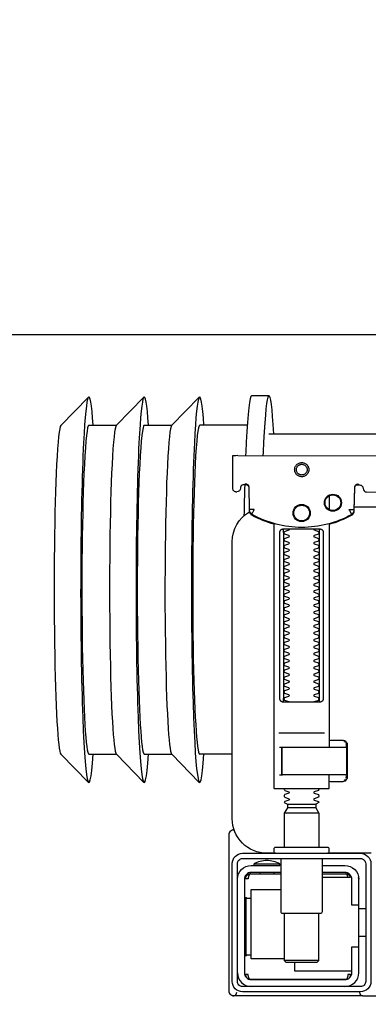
# Model space of a CAD drawing. Header units: millimetres. Extents: x 42924 to 92944, y -369470 to -179866.
# Tile 30 of 256: x 46407 to 46417, y -182098 to -182070. Entities that reach past the tile are written whole.
import ezdxf

# ---------------------------------------------------------------- set-up
doc = ezdxf.new("R2010")
doc.units = ezdxf.units.MM
doc.layers.get('0').update_dxf_attribs({"color": 8})
doc.layers.add('!! 0_ Istn-sciany', color=8, linetype='Continuous')
doc.layers.add('!!_@ wypos sanit nd', color=8, linetype='Continuous', plot=False)
doc.layers.add('E_SAP_ZASIĘG', color=150, linetype='Continuous', plot=False)

# ---------------------------------------------------------------- blocks, each defined once
blk = doc.blocks.new('A$Cff2eaf8b')
for points in [[(-0.18941, 0.09963), (-0.19441, 0.09963)], [(-0.24945, 0.09108), (-0.24147, 0.09927)], [(-0.24136, 0.09113), (-0.23342, 0.09113), (-0.22548, 0.09927)], [(-0.22538, 0.09113), (-0.21743, 0.09113), (-0.2095, 0.09927)], [(-0.19567, 0.09113), (-0.20939, 0.09113)], [(-0.18941, 0.08863), (-0.04454, 0.08863), (-0.04035, 0.08853), (-0.03617, 0.08824), (-0.032, 0.08775), (-0.02786, 0.08707), (-0.02376, 0.08619), (-0.0197, 0.08513), (-0.0157, 0.08388), (-0.01176, 0.08244), (-0.00789, 0.08082), (-0.0041, 0.07902), (-0.0004, 0.07705), (0.0032, 0.0749), (0.0067, 0.0726), (0.01009, 0.07012), (0.01337, 0.0675)], [(-0.19839, 0.08237), (-0.11148, 0.08219)], [(-0.19594, 0.07411), (-0.19609, 0.07411), (-0.19639, 0.07411), (-0.19593, 0.07402), (-0.19578, 0.07396), (-0.19564, 0.07387), (-0.19551, 0.07376), (-0.1954, 0.07363), (-0.19532, 0.07349), (-0.19526, 0.07333), (-0.19523, 0.07317)], [(-0.16479, 0.06647), (-0.16466, 0.07302), (-0.16465, 0.07318), (-0.16461, 0.07333), (-0.16454, 0.07348), (-0.16445, 0.07361), (-0.16435, 0.07373), (-0.16422, 0.07383), (-0.16409, 0.07391), (-0.16394, 0.07396), (-0.16349, 0.07404), (-0.1638, 0.07405), (-0.16395, 0.07405)], [(-0.172, 0.07079), (-0.172, 0.06674)], [(0.16493, 0.0675), (-0.16477, 0.0675)], [(-0.172, 0.06279), (-0.172, -0.00182)], [(-0.1852, 0.06018), (-0.1852, 0.01218)], [(-0.1748, 0.01218), (-0.1748, 0.06018)], [(-0.17342, 0.00218), (-0.18659, 0.00218)], [(-0.172, 0.00012), (-0.17167, 0.00018), (-0.1682, 0.00018), (-0.1681, 0.00018), (-0.16799, 0.00016), (-0.16789, 0.00007), (-0.16779, 0.00006), (-0.16762, 0.00005), (-0.16752, 0.00005), (-0.16741, 0.00003), (-0.1673, -0.00004), (-0.16725, -0.00018), (-0.16725, -0.00044), (-0.16711, -0.00046), (-0.16701, -0.0005), (-0.16693, -0.00056), (-0.16688, -0.0007), (-0.16688, -0.01094), (-0.16692, -0.01107), (-0.16701, -0.01115), (-0.16725, -0.0112), (-0.16725, -0.01147), (-0.16728, -0.01157), (-0.16735, -0.01164), (-0.16746, -0.01168), (-0.16762, -0.01169), (-0.16775, -0.0117), (-0.16789, -0.01172), (-0.16797, -0.01179), (-0.16807, -0.01182), (-0.1682, -0.01182), (-0.17167, -0.01182), (-0.172, -0.01177)], [(-0.16829, 0.00017), (-0.16772, 0.00003), (-0.16738, -0.00042)], [(-0.18633, -0.00182), (-0.17526, -0.00182), (-0.17367, -0.00182)], [(-0.16723, -0.00083), (-0.16714, -0.00136), (-0.16713, -0.00163)], [(-0.24945, -0.00383), (-0.24147, -0.01202)], [(-0.24136, -0.00387), (-0.23342, -0.00387), (-0.22548, -0.01202)], [(-0.22538, -0.00387), (-0.21743, -0.00387), (-0.2095, -0.01202)], [(-0.2, -0.00387), (-0.20939, -0.00387)], [(-0.18633, -0.00982), (-0.18551, -0.00982), (-0.18567, -0.00972), (-0.1857, -0.00962)], [(-0.16738, -0.01122), (-0.16772, -0.01167), (-0.16829, -0.01182)], [(-0.16713, -0.01002), (-0.16714, -0.01028), (-0.16723, -0.01081)], [(-0.1841, -0.0183), (-0.1759, -0.0183)], [(-0.1759, -0.01936), (-0.1841, -0.01936)], [(-0.175, -0.02092), (-0.185, -0.02092)], [(-0.20099, -0.02721), (-0.20099, -0.0722)], [(-0.20001, -0.0258), (-0.19988, -0.02576), (-0.19976, -0.02573), (-0.19963, -0.02571), (-0.19948, -0.02571)], [(-0.19478, -0.0384), (-0.186, -0.0384)], [(-0.192, -0.038), (-0.192, -0.0384)], [(-0.188, -0.038), (-0.188, -0.0384)], [(-0.16664, -0.0395), (-0.16666, -0.03934), (-0.16669, -0.03923), (-0.16672, -0.03912), (-0.16675, -0.03902), (-0.16679, -0.03892), (-0.16684, -0.03881), (-0.16689, -0.03872), (-0.16695, -0.03863), (-0.16702, -0.03855), (-0.1671, -0.03848), (-0.16718, -0.03843), (-0.16729, -0.0384), (-0.16718, -0.03841), (-0.16708, -0.03842), (-0.16696, -0.03845), (-0.16686, -0.03848), (-0.16677, -0.03851), (-0.16666, -0.03856), (-0.16657, -0.03861), (-0.16646, -0.03868), (-0.16636, -0.03876), (-0.16627, -0.03884), (-0.16618, -0.03894), (-0.1661, -0.03904), (-0.16603, -0.03915), (-0.16598, -0.03926), (-0.16593, -0.03938), (-0.16589, -0.0395), (-0.174, -0.0395)], [(-0.174, -0.0384), (-0.16722, -0.0384)], [(-0.19591, -0.04539), (-0.19602, -0.04539), (-0.19616, -0.04539), (-0.19632, -0.04539), (-0.1965, -0.04539)], [(-0.185, -0.063), (-0.1945, -0.063), (-0.1945, -0.043), (-0.186, -0.043)], [(-0.185, -0.0498), (-0.185, -0.06342), (-0.1845, -0.06392), (-0.1755, -0.06392), (-0.175, -0.06342), (-0.175, -0.0498)], [(-0.1615, -0.0485), (-0.1635, -0.0485)], [(-0.1615, -0.0565), (-0.1635, -0.0565)], [(-0.1965, -0.06201), (-0.19632, -0.06201), (-0.19616, -0.06201), (-0.19602, -0.06201), (-0.19591, -0.06201)], [(-0.175, -0.06342), (-0.185, -0.06342)], [(-0.182, -0.06392), (-0.182, -0.0665), (-0.1655, -0.0665)], [(-0.16636, -0.06865), (-0.16625, -0.06854), (-0.16619, -0.06847), (-0.16612, -0.06839), (-0.16606, -0.0683), (-0.16601, -0.0682), (-0.16596, -0.06811), (-0.16592, -0.06801), (-0.16589, -0.0679), (-0.16586, -0.0678), (-0.16584, -0.06769), (-0.16583, -0.06759), (-0.16583, -0.06749), (-0.16593, -0.0675), (-0.16607, -0.0675), (-0.1663, -0.0675), (-0.16641, -0.0675), (-0.16651, -0.0675), (-0.16661, -0.0675), (-0.16661, -0.0676), (-0.16662, -0.0677), (-0.16663, -0.0678), (-0.16664, -0.0679), (-0.16665, -0.068), (-0.16667, -0.06811), (-0.1667, -0.06821), (-0.16673, -0.06831), (-0.16676, -0.06841), (-0.1668, -0.06852), (-0.16685, -0.06862), (-0.1669, -0.06871), (-0.16697, -0.0688), (-0.16704, -0.06887), (-0.16712, -0.06893), (-0.16725, -0.069), (-0.19475, -0.069), (-0.19493, -0.0689), (-0.19501, -0.06882), (-0.19508, -0.06874), (-0.19513, -0.06865), (-0.19518, -0.06855), (-0.19522, -0.06846), (-0.19526, -0.06835), (-0.19529, -0.06825), (-0.19532, -0.06813), (-0.19534, -0.06803), (-0.19536, -0.06793), (-0.19537, -0.06783), (-0.19538, -0.06772), (-0.19539, -0.0676), (-0.19539, -0.0675), (-0.19617, -0.06751), (-0.19616, -0.06762), (-0.19615, -0.06772), (-0.19613, -0.06783), (-0.19611, -0.06793), (-0.19607, -0.06803), (-0.19603, -0.06813), (-0.19598, -0.06823), (-0.19593, -0.06832), (-0.19586, -0.06841), (-0.19579, -0.06849), (-0.19572, -0.06857), (-0.19563, -0.06865)]]:
    blk.add_lwpolyline(points)
for points in [[(-0.19989, 0.08236), (-0.19995, 0.07336, 0.009369), (-0.19994, 0.07293), (-0.19992, 0.07276), (-0.19986, 0.07259), (-0.19979, 0.07243), (-0.19968, 0.07229), (-0.19955, 0.07217), (-0.19941, 0.07208), (-0.19924, 0.07201), (-0.19908, 0.07197), (-0.19895, 0.07196), (-0.1988, 0.07196)], [(-0.16413, 0.07389), (-0.16324, 0.07389), (-0.16303, 0.07386), (-0.16283, 0.0738), (-0.16264, 0.07369), (-0.16249, 0.07354), (-0.16237, 0.07337), (-0.16228, 0.07317), (-0.16225, 0.07297, 0.002299), (-0.16224, 0.07285, 0.40455), (-0.16124, 0.07188), (-0.11145, 0.07178)], [(-0.19576, 0.07395), (-0.19665, 0.07395, 0.282591), (-0.19754, 0.0734), (-0.19758, 0.07331), (-0.19761, 0.0732), (-0.19763, 0.07311), (-0.19764, 0.07296, -0.415352), (-0.19865, 0.07196)], [(-0.19623, 0.07426), (-0.19588, 0.0742), (-0.19555, 0.07399), (-0.19533, 0.07367), (-0.19523, 0.07332), (-0.19513, 0.06676), (-0.19513, 0.0667, 0.265347), (-0.19435, 0.06544, 0.125711), (-0.17997, 0.06173, 0.125711), (-0.16558, 0.06538, 0.26954), (-0.1648, 0.06667), (-0.16467, 0.07322), (-0.16464, 0.07344), (-0.16456, 0.07365), (-0.16444, 0.07383), (-0.16428, 0.07399), (-0.1641, 0.0741), (-0.16389, 0.07417), (-0.16368, 0.0742)], [(-0.15993, -0.0325), (-0.17249, -0.0325, 0.405519), (-0.172, -0.032), (-0.172, -0.0313, 0.414214), (-0.1725, -0.0308), (-0.1875, -0.0308, 0.414214), (-0.188, -0.0313), (-0.188, -0.032, 0.405519), (-0.18751, -0.0325), (-0.19, -0.0325, -0.414214), (-0.2, -0.0225), (-0.2, 0.0575, -0.266001), (-0.19506, 0.06612)], [(-0.19513, 0.06651), (-0.19511, 0.06632), (-0.19509, 0.06622), (-0.19506, 0.06612), (-0.19503, 0.06602), (-0.19498, 0.06592), (-0.19493, 0.06582), (-0.19488, 0.06573), (-0.19482, 0.06564), (-0.19475, 0.06556), (-0.19468, 0.06548), (-0.1946, 0.06541), (-0.19452, 0.06535), (-0.19443, 0.06529), (-0.19434, 0.06524), (-0.19358, 0.06483), (-0.19281, 0.06445), (-0.19203, 0.0641), (-0.19125, 0.06376), (-0.19045, 0.06345), (-0.18964, 0.06316), (-0.18882, 0.06289), (-0.188, 0.06265), (-0.188, -0.01362, 0.414214), (-0.1878, -0.01382), (-0.17545, -0.01382), (-0.1722, -0.01382, 0.414214), (-0.172, -0.01362), (-0.172, -0.00982)], [(-0.172, 0.0626), (-0.17117, 0.06284), (-0.17034, 0.0631), (-0.16952, 0.06339), (-0.16872, 0.0637), (-0.16792, 0.06404), (-0.16713, 0.06439), (-0.16635, 0.06477), (-0.16558, 0.06518), (-0.16557, 0.06518, 0.269546), (-0.16479, 0.06647)], [(-0.18353, 0.01118, 0.182836), (-0.18364, 0.01127), (-0.18485, 0.01168, 0.050055), (-0.185, 0.01194), (-0.185, 0.01222, 0.050055), (-0.18485, 0.01248), (-0.18364, 0.01289, 0.719897), (-0.18364, 0.01327), (-0.18485, 0.01368, 0.050055), (-0.185, 0.01394), (-0.185, 0.01422, 0.050055), (-0.18485, 0.01448), (-0.18364, 0.01489, 0.719897), (-0.18364, 0.01527), (-0.18485, 0.01568, 0.050055), (-0.185, 0.01594), (-0.185, 0.01622, 0.050055), (-0.18485, 0.01648), (-0.18364, 0.01689, 0.719897), (-0.18364, 0.01727), (-0.18485, 0.01768, 0.050055), (-0.185, 0.01794), (-0.185, 0.01822, 0.050055), (-0.18485, 0.01848), (-0.18364, 0.01889, 0.719897), (-0.18364, 0.01927), (-0.18485, 0.01968, 0.050055), (-0.185, 0.01994), (-0.185, 0.02022, 0.050055), (-0.18485, 0.02048), (-0.18364, 0.02089, 0.719897), (-0.18364, 0.02127), (-0.18485, 0.02168, 0.050055), (-0.185, 0.02194), (-0.185, 0.02222, 0.050055), (-0.18485, 0.02248), (-0.18364, 0.02289, 0.719897), (-0.18364, 0.02327), (-0.18485, 0.02368, 0.050055), (-0.185, 0.02394), (-0.185, 0.02422, 0.050055), (-0.18485, 0.02448), (-0.18364, 0.02489, 0.719897), (-0.18364, 0.02527), (-0.18485, 0.02568, 0.050055), (-0.185, 0.02594), (-0.185, 0.02622, 0.050055), (-0.18485, 0.02648), (-0.18364, 0.02689, 0.719897), (-0.18364, 0.02727), (-0.18485, 0.02768, 0.050055), (-0.185, 0.02794), (-0.185, 0.02822, 0.050055), (-0.18485, 0.02848), (-0.18364, 0.02889, 0.719897), (-0.18364, 0.02927), (-0.18485, 0.02968, 0.050055), (-0.185, 0.02994), (-0.185, 0.03022, 0.050055), (-0.18485, 0.03048), (-0.18364, 0.03089, 0.719897), (-0.18364, 0.03127), (-0.18485, 0.03168, 0.050055), (-0.185, 0.03194), (-0.185, 0.03222, 0.050055), (-0.18485, 0.03248), (-0.18364, 0.03289, 0.719897), (-0.18364, 0.03327), (-0.18485, 0.03368, 0.050055), (-0.185, 0.03394), (-0.185, 0.03422, 0.050055), (-0.18485, 0.03448), (-0.18364, 0.03489, 0.719897), (-0.18364, 0.03527), (-0.18485, 0.03568, 0.050055), (-0.185, 0.03594), (-0.185, 0.03622, 0.050055), (-0.18485, 0.03648), (-0.18364, 0.03689, 0.719897), (-0.18364, 0.03727), (-0.18485, 0.03768, 0.050055), (-0.185, 0.03794), (-0.185, 0.03822, 0.050055), (-0.18485, 0.03848), (-0.18364, 0.03889, 0.719897), (-0.18364, 0.03927), (-0.18485, 0.03968, 0.050055), (-0.185, 0.03994), (-0.185, 0.04022, 0.050055), (-0.18485, 0.04048), (-0.18364, 0.04089, 0.719897), (-0.18364, 0.04127), (-0.18485, 0.04168, 0.050055), (-0.185, 0.04194), (-0.185, 0.04222, 0.050055), (-0.18485, 0.04248), (-0.18364, 0.04289, 0.719897), (-0.18364, 0.04327), (-0.18485, 0.04368, 0.050055), (-0.185, 0.04394), (-0.185, 0.04422, 0.050055), (-0.18485, 0.04448), (-0.18364, 0.04489, 0.719897), (-0.18364, 0.04527), (-0.18485, 0.04568, 0.050055), (-0.185, 0.04594), (-0.185, 0.04622, 0.050055), (-0.18485, 0.04648), (-0.18364, 0.04689, 0.719897), (-0.18364, 0.04727), (-0.18485, 0.04768, 0.050055), (-0.185, 0.04794), (-0.185, 0.04822, 0.050055), (-0.18485, 0.04848), (-0.18364, 0.04889, 0.719897), (-0.18364, 0.04927), (-0.18485, 0.04968, 0.050055), (-0.185, 0.04994), (-0.185, 0.05022, 0.050055), (-0.18485, 0.05048), (-0.18364, 0.05089, 0.719897), (-0.18364, 0.05127), (-0.18485, 0.05168, 0.050055), (-0.185, 0.05194), (-0.185, 0.05222, 0.050055), (-0.18485, 0.05248), (-0.18364, 0.05289, 0.719897), (-0.18364, 0.05327), (-0.18485, 0.05368, 0.050055), (-0.185, 0.05394), (-0.185, 0.05422, 0.050055), (-0.18485, 0.05448), (-0.18364, 0.05489, 0.719897), (-0.18364, 0.05527), (-0.18485, 0.05568, 0.050055), (-0.185, 0.05594), (-0.185, 0.05622, 0.050055), (-0.18485, 0.05648), (-0.18364, 0.05689, 0.719897), (-0.18364, 0.05727), (-0.18485, 0.05768, 0.050055), (-0.185, 0.05794), (-0.185, 0.05822, 0.050055), (-0.18485, 0.05848), (-0.18364, 0.05889, 0.719897), (-0.18364, 0.05927), (-0.18485, 0.05968, 0.050055), (-0.185, 0.05994), (-0.185, 0.06022, 0.050055), (-0.18485, 0.06048), (-0.18364, 0.06089, 0.474594), (-0.18353, 0.06118)], [(-0.17647, 0.06118, 0.474594), (-0.17636, 0.06089), (-0.17515, 0.06048, 0.050055), (-0.175, 0.06022), (-0.175, 0.05994, 0.050055), (-0.17515, 0.05968), (-0.17636, 0.05927, 0.719897), (-0.17636, 0.05889), (-0.17515, 0.05848, 0.050055), (-0.175, 0.05822), (-0.175, 0.05794, 0.050055), (-0.17515, 0.05768), (-0.17636, 0.05727, 0.719897), (-0.17636, 0.05689), (-0.17515, 0.05648, 0.050055), (-0.175, 0.05622), (-0.175, 0.05594, 0.050055), (-0.17515, 0.05568), (-0.17636, 0.05527, 0.719897), (-0.17636, 0.05489), (-0.17515, 0.05448, 0.050055), (-0.175, 0.05422), (-0.175, 0.05394, 0.050055), (-0.17515, 0.05368), (-0.17636, 0.05327, 0.719897), (-0.17636, 0.05289), (-0.17515, 0.05248, 0.050055), (-0.175, 0.05222), (-0.175, 0.05194, 0.050055), (-0.17515, 0.05168), (-0.17636, 0.05127, 0.719897), (-0.17636, 0.05089), (-0.17515, 0.05048, 0.050055), (-0.175, 0.05022), (-0.175, 0.04994, 0.050055), (-0.17515, 0.04968), (-0.17636, 0.04927, 0.719897), (-0.17636, 0.04889), (-0.17515, 0.04848, 0.050055), (-0.175, 0.04822), (-0.175, 0.04794, 0.050055), (-0.17515, 0.04768), (-0.17636, 0.04727, 0.719897), (-0.17636, 0.04689), (-0.17515, 0.04648, 0.050055), (-0.175, 0.04622), (-0.175, 0.04594, 0.050055), (-0.17515, 0.04568), (-0.17636, 0.04527, 0.719897), (-0.17636, 0.04489), (-0.17515, 0.04448, 0.050055), (-0.175, 0.04422), (-0.175, 0.04394, 0.050055), (-0.17515, 0.04368), (-0.17636, 0.04327, 0.719897), (-0.17636, 0.04289), (-0.17515, 0.04248, 0.050055), (-0.175, 0.04222), (-0.175, 0.04194, 0.050055), (-0.17515, 0.04168), (-0.17636, 0.04127, 0.719897), (-0.17636, 0.04089), (-0.17515, 0.04048, 0.050055), (-0.175, 0.04022), (-0.175, 0.03994, 0.050055), (-0.17515, 0.03968), (-0.17636, 0.03927, 0.719897), (-0.17636, 0.03889), (-0.17515, 0.03848, 0.050055), (-0.175, 0.03822), (-0.175, 0.03794, 0.050055), (-0.17515, 0.03768), (-0.17636, 0.03727, 0.719897), (-0.17636, 0.03689), (-0.17515, 0.03648, 0.050055), (-0.175, 0.03622), (-0.175, 0.03594, 0.050055), (-0.17515, 0.03568), (-0.17636, 0.03527, 0.719897), (-0.17636, 0.03489), (-0.17515, 0.03448, 0.050055), (-0.175, 0.03422), (-0.175, 0.03394, 0.050055), (-0.17515, 0.03368), (-0.17636, 0.03327, 0.719897), (-0.17636, 0.03289), (-0.17515, 0.03248, 0.050055), (-0.175, 0.03222), (-0.175, 0.03194, 0.050055), (-0.17515, 0.03168), (-0.17636, 0.03127, 0.719897), (-0.17636, 0.03089), (-0.17515, 0.03048, 0.050055), (-0.175, 0.03022), (-0.175, 0.02994, 0.050055), (-0.17515, 0.02968), (-0.17636, 0.02927, 0.719897), (-0.17636, 0.02889), (-0.17515, 0.02848, 0.050055), (-0.175, 0.02822), (-0.175, 0.02794, 0.050055), (-0.17515, 0.02768), (-0.17636, 0.02727, 0.719897), (-0.17636, 0.02689), (-0.17515, 0.02648, 0.050055), (-0.175, 0.02622), (-0.175, 0.02594, 0.050055), (-0.17515, 0.02568), (-0.17636, 0.02527, 0.719897), (-0.17636, 0.02489), (-0.17515, 0.02448, 0.050055), (-0.175, 0.02422), (-0.175, 0.02394, 0.050055), (-0.17515, 0.02368), (-0.17636, 0.02327, 0.719897), (-0.17636, 0.02289), (-0.17515, 0.02248, 0.050055), (-0.175, 0.02222), (-0.175, 0.02194, 0.050055), (-0.17515, 0.02168), (-0.17636, 0.02127, 0.719897), (-0.17636, 0.02089), (-0.17515, 0.02048, 0.050055), (-0.175, 0.02022), (-0.175, 0.01994, 0.050055), (-0.17515, 0.01968), (-0.17636, 0.01927, 0.719897), (-0.17636, 0.01889), (-0.17515, 0.01848, 0.050055), (-0.175, 0.01822), (-0.175, 0.01794, 0.050055), (-0.17515, 0.01768), (-0.17636, 0.01727, 0.719897), (-0.17636, 0.01689), (-0.17515, 0.01648, 0.050055), (-0.175, 0.01622), (-0.175, 0.01594, 0.050055), (-0.17515, 0.01568), (-0.17636, 0.01527, 0.719897), (-0.17636, 0.01489), (-0.17515, 0.01448, 0.050055), (-0.175, 0.01422), (-0.175, 0.01394, 0.050055), (-0.17515, 0.01368), (-0.17636, 0.01327, 0.719897), (-0.17636, 0.01289), (-0.17515, 0.01248, 0.050055), (-0.175, 0.01222), (-0.175, 0.01194, 0.050055), (-0.17515, 0.01168), (-0.17636, 0.01127, 0.182836), (-0.17647, 0.01118)], [(-0.1857, -0.00202), (-0.1857, -0.00962), (-0.1857, -0.00202), (-0.18567, -0.00192), (-0.18559, -0.00184), (-0.17696, -0.00182), (-0.16725, -0.00182, -0.414214), (-0.16705, -0.00202), (-0.16705, -0.00962, -0.414214), (-0.16725, -0.00982), (-0.18543, -0.00982), (-0.18553, -0.00978), (-0.1856, -0.00962)], [(-0.185, -0.01382), (-0.185, -0.01406, -0.050055), (-0.18485, -0.01432), (-0.18364, -0.01473, -0.719897), (-0.18364, -0.01511), (-0.18485, -0.01552, -0.050055), (-0.185, -0.01578), (-0.185, -0.01606, -0.050055), (-0.18485, -0.01632), (-0.18364, -0.01673, -0.719897), (-0.18364, -0.01711), (-0.18485, -0.01752, -0.050055), (-0.185, -0.01778), (-0.1841, -0.0183), (-0.1841, -0.01936), (-0.185, -0.02092), (-0.185, -0.0308)], [(-0.175, -0.01382), (-0.175, -0.01406, 0.050055), (-0.17515, -0.01432), (-0.17636, -0.01473, 0.719897), (-0.17636, -0.01511), (-0.17515, -0.01552, 0.050055), (-0.175, -0.01578), (-0.175, -0.01606, 0.050055), (-0.17515, -0.01632), (-0.17636, -0.01673, 0.719897), (-0.17636, -0.01711), (-0.17515, -0.01752, 0.050055), (-0.175, -0.01778), (-0.1759, -0.0183), (-0.1759, -0.01936), (-0.175, -0.02092), (-0.175, -0.0308)], [(-0.20011, -0.02584, 0.091301), (-0.20056, -0.02614, 0.198909), (-0.20099, -0.02721)], [(-0.19945, -0.02578, 0.170835), (-0.20011, -0.02584)], [(-0.186, -0.034), (-0.186, -0.0493, 0.414214), (-0.1855, -0.0498), (-0.1745, -0.0498, 0.414214), (-0.174, -0.0493), (-0.174, -0.034)], [(-0.1985, -0.04, -0.414214), (-0.1945, -0.036), (-0.18625, -0.036), (-0.18625, -0.03562), (-0.19375, -0.03562), (-0.19375, -0.036)], [(-0.18625, -0.03562, 0.119096), (-0.19, -0.03454, 0.119096), (-0.19375, -0.03562)], [(-0.174, -0.036), (-0.1675, -0.036, -0.414214), (-0.1635, -0.04), (-0.16353, -0.0395)], [(-0.186, -0.038), (-0.1945, -0.038, 0.414214), (-0.1965, -0.04), (-0.1965, -0.067, 0.414214), (-0.1945, -0.069), (-0.1675, -0.069, 0.414214), (-0.1655, -0.067), (-0.1655, -0.0595), (-0.1635, -0.0595), (-0.1635, -0.04)], [(-0.1635, -0.0475), (-0.1655, -0.0475), (-0.1655, -0.04, 0.414214), (-0.1675, -0.038), (-0.174, -0.038)], [(-0.1945, -0.06193), (-0.19515, -0.06194), (-0.19542, -0.06194), (-0.1956, -0.06194), (-0.19567, -0.06194, 0.116465), (-0.19589, -0.062), (-0.19601, -0.06205), (-0.19601, -0.04535), (-0.19589, -0.0454, 0.116465), (-0.19567, -0.04546), (-0.19542, -0.04546), (-0.19515, -0.04546), (-0.1945, -0.04547)], [(-0.1675, -0.071, 0.414214), (-0.1635, -0.067), (-0.1635, -0.0595)], [(-0.1985, -0.067, 0.414214), (-0.1945, -0.071)], [(-0.20099, -0.0722, 0.198909), (-0.20056, -0.07326, 0.091301), (-0.20011, -0.07356)], [(-0.16237, -0.07369), (-0.1625, -0.07369), (-0.16269, -0.07369), (-0.16294, -0.07369), (-0.16323, -0.07369), (-0.16357, -0.07369), (-0.16393, -0.07369), (-0.16428, -0.07369), (-0.19771, -0.07369), (-0.19841, -0.07369), (-0.19903, -0.07369), (-0.19948, -0.07369), (-0.19961, -0.07369), (-0.19973, -0.07367), (-0.19984, -0.07365), (-0.20003, -0.07359, 0.517033), (-0.1987, -0.07266)], [(-0.1633, -0.0727, 0.412536), (-0.1623, -0.0737), (-0.11251, -0.0737), (-0.11222, -0.07367), (-0.11194, -0.07358), (-0.11168, -0.07345), (-0.11145, -0.07326), (-0.11126, -0.07304), (-0.11112, -0.07278), (-0.11104, -0.0725)]]:
    blk.add_lwpolyline(points, format="xyb")
for points in [[(-0.17994, 0.08038), (-0.17974, 0.08037), (-0.17954, 0.08034), (-0.17935, 0.08029), (-0.17916, 0.08022), (-0.17897, 0.08013), (-0.1788, 0.08003), (-0.17864, 0.07991), (-0.17849, 0.07978), (-0.17836, 0.07963), (-0.17824, 0.07947), (-0.17814, 0.07929), (-0.17805, 0.07911), (-0.17798, 0.07892), (-0.17793, 0.07873), (-0.17791, 0.07853), (-0.1779, 0.07833), (-0.17791, 0.07813), (-0.17794, 0.07793), (-0.17799, 0.07773), (-0.17805, 0.07754), (-0.17814, 0.07736), (-0.17824, 0.07719), (-0.17836, 0.07703), (-0.1785, 0.07688), (-0.17865, 0.07675), (-0.17881, 0.07663), (-0.17898, 0.07652), (-0.17916, 0.07644), (-0.17935, 0.07637), (-0.17955, 0.07632), (-0.17975, 0.07629), (-0.17995, 0.07628), (-0.18015, 0.07629), (-0.18035, 0.07632), (-0.18054, 0.07637), (-0.18073, 0.07644), (-0.18091, 0.07653), (-0.18109, 0.07663), (-0.18125, 0.07675), (-0.18139, 0.07689), (-0.18153, 0.07704), (-0.18165, 0.0772), (-0.18175, 0.07737), (-0.18184, 0.07755), (-0.1819, 0.07774), (-0.18195, 0.07794), (-0.18198, 0.07813), (-0.18199, 0.07834), (-0.18198, 0.07854), (-0.18195, 0.07873), (-0.1819, 0.07893), (-0.18183, 0.07912), (-0.18175, 0.0793), (-0.18164, 0.07947), (-0.18152, 0.07963), (-0.18139, 0.07978), (-0.18124, 0.07992), (-0.18108, 0.08004), (-0.18091, 0.08014), (-0.18072, 0.08022), (-0.18053, 0.08029), (-0.18034, 0.08034), (-0.18014, 0.08037)], [(-0.17994, 0.07987), (-0.17979, 0.07987), (-0.17964, 0.07984), (-0.17949, 0.07981), (-0.17935, 0.07976), (-0.17921, 0.07969), (-0.17908, 0.07961), (-0.17896, 0.07952), (-0.17885, 0.07942), (-0.17874, 0.07931), (-0.17865, 0.07918), (-0.17858, 0.07905), (-0.17851, 0.07892), (-0.17846, 0.07877), (-0.17842, 0.07862), (-0.1784, 0.07847), (-0.17839, 0.07832), (-0.1784, 0.07817), (-0.17842, 0.07802), (-0.17846, 0.07787), (-0.17851, 0.07773), (-0.17858, 0.07759), (-0.17866, 0.07746), (-0.17875, 0.07734), (-0.17885, 0.07723), (-0.17896, 0.07712), (-0.17909, 0.07703), (-0.17922, 0.07696), (-0.17935, 0.07689), (-0.1795, 0.07684), (-0.17964, 0.0768), (-0.1798, 0.07678), (-0.17995, 0.07677), (-0.1801, 0.07678), (-0.18025, 0.07681), (-0.1804, 0.07684), (-0.18054, 0.07689), (-0.18068, 0.07696), (-0.18081, 0.07704), (-0.18093, 0.07713), (-0.18104, 0.07723), (-0.18114, 0.07734), (-0.18123, 0.07747), (-0.18131, 0.0776), (-0.18138, 0.07773), (-0.18143, 0.07788), (-0.18146, 0.07803), (-0.18149, 0.07818), (-0.18149, 0.07833), (-0.18149, 0.07848), (-0.18146, 0.07863), (-0.18143, 0.07878), (-0.18137, 0.07892), (-0.18131, 0.07906), (-0.18123, 0.07919), (-0.18114, 0.07931), (-0.18104, 0.07942), (-0.18092, 0.07952), (-0.1808, 0.07962), (-0.18067, 0.07969), (-0.18053, 0.07976), (-0.18039, 0.07981), (-0.18024, 0.07985), (-0.18009, 0.07987)], [(-0.17471, 0.06118), (-0.17462, 0.06118), (-0.17454, 0.06117), (-0.17445, 0.06115), (-0.17437, 0.06113), (-0.17428, 0.06109), (-0.1742, 0.06105), (-0.17413, 0.061), (-0.17406, 0.06095), (-0.174, 0.06088), (-0.17394, 0.06081), (-0.17389, 0.06072), (-0.17384, 0.06062), (-0.17381, 0.06052), (-0.17378, 0.06041), (-0.17376, 0.06029), (-0.17376, 0.06018), (-0.17376, 0.01218), (-0.17376, 0.01206), (-0.17378, 0.01195), (-0.17381, 0.01184), (-0.17384, 0.01173), (-0.17389, 0.01164), (-0.17394, 0.01155), (-0.174, 0.01148), (-0.17406, 0.01141), (-0.17413, 0.01135), (-0.1742, 0.01131), (-0.17428, 0.01126), (-0.17437, 0.01123), (-0.17445, 0.01121), (-0.17454, 0.01119), (-0.17462, 0.01118), (-0.17471, 0.01118), (-0.18529, 0.01118), (-0.18538, 0.01118), (-0.18547, 0.01119), (-0.18555, 0.01121), (-0.18564, 0.01123), (-0.18572, 0.01126), (-0.1858, 0.01131), (-0.18587, 0.01135), (-0.18594, 0.01141), (-0.18601, 0.01148), (-0.18606, 0.01155), (-0.18612, 0.01164), (-0.18616, 0.01173), (-0.1862, 0.01184), (-0.18623, 0.01195), (-0.18624, 0.01206), (-0.18625, 0.01218), (-0.18625, 0.06018), (-0.18624, 0.06029), (-0.18623, 0.06041), (-0.1862, 0.06052), (-0.18616, 0.06062), (-0.18612, 0.06072), (-0.18606, 0.06081), (-0.18601, 0.06088), (-0.18594, 0.06095), (-0.18587, 0.061), (-0.1858, 0.06105), (-0.18572, 0.06109), (-0.18564, 0.06113), (-0.18555, 0.06115), (-0.18547, 0.06117), (-0.18538, 0.06118), (-0.18529, 0.06118)], [(-0.19467, -0.0384), (-0.19467, -0.0384), (-0.19467, -0.0384), (-0.19466, -0.0384), (-0.19466, -0.0384), (-0.19466, -0.0384), (-0.19466, -0.0384), (-0.19466, -0.0384), (-0.19466, -0.0384), (-0.19466, -0.0384), (-0.19466, -0.0384), (-0.19466, -0.0384), (-0.19466, -0.0384), (-0.19466, -0.0384), (-0.19466, -0.0384), (-0.19467, -0.0384), (-0.19467, -0.0384), (-0.19467, -0.0384), (-0.19467, -0.0384), (-0.19467, -0.0384), (-0.19468, -0.0384), (-0.19468, -0.0384), (-0.19468, -0.0384), (-0.19469, -0.0384), (-0.1947, -0.0384), (-0.19471, -0.0384), (-0.19471, -0.0384), (-0.19471, -0.0384), (-0.19471, -0.0384), (-0.19472, -0.0384), (-0.19472, -0.0384), (-0.19472, -0.0384), (-0.19472, -0.03841), (-0.19473, -0.03841), (-0.19473, -0.03841), (-0.19473, -0.03841), (-0.19473, -0.03841), (-0.19473, -0.03841), (-0.19474, -0.03841), (-0.19474, -0.03841), (-0.19474, -0.03841), (-0.19474, -0.03841), (-0.19474, -0.03841), (-0.19474, -0.03841), (-0.19475, -0.03841), (-0.19475, -0.03841), (-0.19475, -0.03841), (-0.19475, -0.03841), (-0.19476, -0.03841), (-0.19476, -0.03841), (-0.19476, -0.03841), (-0.19476, -0.03841), (-0.19477, -0.03842), (-0.19477, -0.03842), (-0.19477, -0.03842), (-0.19478, -0.03842), (-0.19479, -0.03842), (-0.19479, -0.03842), (-0.1948, -0.03843), (-0.19481, -0.03843), (-0.19481, -0.03843), (-0.19482, -0.03844), (-0.19483, -0.03844), (-0.19484, -0.03844), (-0.19484, -0.03845), (-0.19485, -0.03845), (-0.19486, -0.03845), (-0.19486, -0.03846), (-0.19487, -0.03846), (-0.19488, -0.03847), (-0.19489, -0.03847), (-0.19489, -0.03848), (-0.1949, -0.03848), (-0.19491, -0.03849), (-0.19491, -0.03849), (-0.19492, -0.0385), (-0.19493, -0.0385), (-0.19493, -0.03851), (-0.19494, -0.03851), (-0.19495, -0.03852), (-0.19495, -0.03852), (-0.19496, -0.03853), (-0.19497, -0.03854), (-0.19497, -0.03854), (-0.19498, -0.03855), (-0.19499, -0.03856), (-0.19499, -0.03856), (-0.195, -0.03857), (-0.19501, -0.03858), (-0.19501, -0.03859), (-0.19502, -0.03859), (-0.19503, -0.0386), (-0.19503, -0.03861), (-0.19504, -0.03862), (-0.19505, -0.03862), (-0.19505, -0.03863), (-0.19506, -0.03864), (-0.19507, -0.03865), (-0.19507, -0.03866), (-0.19508, -0.03867), (-0.19508, -0.03868), (-0.19509, -0.03869), (-0.1951, -0.03869), (-0.1951, -0.0387), (-0.19511, -0.03871), (-0.19511, -0.03872), (-0.19512, -0.03873), (-0.19512, -0.03874), (-0.19513, -0.03875), (-0.19514, -0.03876), (-0.19514, -0.03877), (-0.19515, -0.03878), (-0.19515, -0.03879), (-0.19516, -0.0388), (-0.19516, -0.03881), (-0.19517, -0.03882), (-0.19517, -0.03884), (-0.19518, -0.03885), (-0.19518, -0.03886), (-0.19519, -0.03887), (-0.1952, -0.03888), (-0.1952, -0.03889), (-0.19521, -0.0389), (-0.19521, -0.03891), (-0.19521, -0.03893), (-0.19522, -0.03894), (-0.19522, -0.03895), (-0.19523, -0.03896), (-0.19523, -0.03897), (-0.19524, -0.03899), (-0.19524, -0.039), (-0.19525, -0.03901), (-0.19525, -0.03902), (-0.19526, -0.03905), (-0.19527, -0.03907), (-0.19528, -0.0391), (-0.19528, -0.03912), (-0.19529, -0.03915), (-0.1953, -0.03918), (-0.19531, -0.0392), (-0.19531, -0.03923), (-0.19532, -0.03926), (-0.19532, -0.03928), (-0.19533, -0.03931), (-0.19533, -0.03933), (-0.19534, -0.03936), (-0.19534, -0.03939), (-0.19535, -0.03941), (-0.19535, -0.03944), (-0.19536, -0.03947), (-0.19536, -0.03949), (-0.19536, -0.03952), (-0.19537, -0.03955), (-0.19537, -0.03957), (-0.19537, -0.0396), (-0.19537, -0.03961), (-0.19537, -0.03962), (-0.19538, -0.03963), (-0.19538, -0.03963), (-0.19538, -0.03964), (-0.19538, -0.03965), (-0.19538, -0.03965), (-0.19538, -0.03966), (-0.19538, -0.03966), (-0.19538, -0.03967), (-0.19538, -0.03967), (-0.19538, -0.03968), (-0.19538, -0.03969), (-0.19538, -0.03969), (-0.19538, -0.0397), (-0.19538, -0.0397), (-0.19538, -0.0397), (-0.19538, -0.03971), (-0.19538, -0.03971), (-0.19538, -0.03972), (-0.19538, -0.03972), (-0.19538, -0.03972), (-0.19538, -0.03973), (-0.19538, -0.03973), (-0.19538, -0.03973), (-0.19538, -0.03974), (-0.19538, -0.03974), (-0.19538, -0.03974), (-0.19538, -0.03974), (-0.19538, -0.03975), (-0.19538, -0.03975), (-0.19538, -0.03975), (-0.19538, -0.03976), (-0.19538, -0.03976), (-0.19538, -0.03977), (-0.19538, -0.03977), (-0.19539, -0.03978), (-0.19539, -0.03978), (-0.19539, -0.03979), (-0.19539, -0.03979), (-0.19539, -0.03979), (-0.19539, -0.0398), (-0.19539, -0.0398), (-0.19539, -0.03981), (-0.19539, -0.03981), (-0.19539, -0.03982), (-0.19538, -0.03982), (-0.19538, -0.03983), (-0.19538, -0.03983), (-0.19538, -0.03984), (-0.19538, -0.03984), (-0.19538, -0.03984), (-0.19538, -0.03985), (-0.19538, -0.03986), (-0.19538, -0.03986), (-0.19538, -0.03987), (-0.19538, -0.03987), (-0.19538, -0.03987), (-0.19538, -0.03988), (-0.19538, -0.03988), (-0.19538, -0.03989), (-0.19538, -0.03989), (-0.19538, -0.03989), (-0.19538, -0.03989), (-0.19538, -0.0399), (-0.19538, -0.0399), (-0.19539, -0.0399), (-0.19539, -0.0399), (-0.19539, -0.0399), (-0.19539, -0.0399), (-0.19539, -0.0399), (-0.19539, -0.03991), (-0.1954, -0.03991), (-0.1954, -0.03991), (-0.1954, -0.03991), (-0.1954, -0.03991), (-0.1954, -0.03991), (-0.19541, -0.03991), (-0.19541, -0.03991), (-0.19542, -0.03991), (-0.19542, -0.03991), (-0.19543, -0.0399), (-0.19544, -0.0399), (-0.19545, -0.0399), (-0.19545, -0.0399), (-0.19546, -0.0399), (-0.19546, -0.0399), (-0.19547, -0.0399), (-0.19547, -0.0399), (-0.19548, -0.0399), (-0.19549, -0.0399), (-0.1955, -0.0399), (-0.1955, -0.0399), (-0.19551, -0.0399), (-0.19552, -0.0399), (-0.19553, -0.0399), (-0.19554, -0.0399), (-0.19555, -0.0399), (-0.19556, -0.0399), (-0.19557, -0.0399), (-0.19558, -0.0399), (-0.19559, -0.0399), (-0.19561, -0.0399), (-0.19564, -0.0399), (-0.19566, -0.0399), (-0.19568, -0.0399), (-0.1957, -0.0399), (-0.19574, -0.0399), (-0.19576, -0.0399), (-0.19578, -0.0399), (-0.19595, -0.0399), (-0.19596, -0.0399), (-0.19598, -0.0399), (-0.19599, -0.0399), (-0.19601, -0.0399), (-0.19602, -0.0399), (-0.19603, -0.0399), (-0.19604, -0.0399), (-0.19605, -0.0399), (-0.19606, -0.0399), (-0.19607, -0.0399), (-0.19608, -0.0399), (-0.19609, -0.0399), (-0.1961, -0.0399), (-0.19611, -0.0399), (-0.19612, -0.0399), (-0.19613, -0.03989), (-0.19614, -0.03989), (-0.19614, -0.03989), (-0.19615, -0.03989), (-0.19615, -0.03989), (-0.19615, -0.03989), (-0.19615, -0.03989), (-0.19616, -0.03989), (-0.19616, -0.03989), (-0.19616, -0.03989), (-0.19616, -0.0399), (-0.19616, -0.0399), (-0.19616, -0.0399), (-0.19616, -0.0399), (-0.19616, -0.0399), (-0.19617, -0.0399), (-0.19617, -0.03991), (-0.19617, -0.03991), (-0.19617, -0.03991), (-0.19617, -0.03991), (-0.19617, -0.03991), (-0.19617, -0.03991), (-0.19617, -0.03991), (-0.19617, -0.03991), (-0.19617, -0.03991), (-0.19617, -0.03991), (-0.19617, -0.0399), (-0.19617, -0.0399), (-0.19617, -0.0399), (-0.19617, -0.03989), (-0.19617, -0.03989), (-0.19617, -0.03989), (-0.19617, -0.03988), (-0.19617, -0.03987), (-0.19617, -0.03986), (-0.19617, -0.03985), (-0.19617, -0.03984), (-0.19617, -0.03984), (-0.19617, -0.03984), (-0.19617, -0.03983), (-0.19617, -0.03983), (-0.19617, -0.03982), (-0.19617, -0.03982), (-0.19617, -0.03981), (-0.19616, -0.0398), (-0.19616, -0.03979), (-0.19616, -0.03979), (-0.19616, -0.03978), (-0.19616, -0.03978), (-0.19616, -0.03977), (-0.19616, -0.03977), (-0.19616, -0.03977), (-0.19616, -0.03976), (-0.19616, -0.03976), (-0.19616, -0.03975), (-0.19616, -0.03975), (-0.19616, -0.03974), (-0.19616, -0.03974), (-0.19616, -0.03973), (-0.19616, -0.03973), (-0.19616, -0.03972), (-0.19616, -0.03972), (-0.19616, -0.03972), (-0.19616, -0.03972), (-0.19616, -0.03971), (-0.19616, -0.03971), (-0.19616, -0.0397), (-0.19615, -0.0397), (-0.19615, -0.0397), (-0.19615, -0.03969), (-0.19615, -0.03969), (-0.19615, -0.03968), (-0.19615, -0.03967), (-0.19615, -0.03967), (-0.19615, -0.03966), (-0.19615, -0.03966), (-0.19615, -0.03965), (-0.19615, -0.03964), (-0.19614, -0.03964), (-0.19614, -0.03963), (-0.19614, -0.03962), (-0.19614, -0.03962), (-0.19614, -0.03961), (-0.19614, -0.0396), (-0.19614, -0.03959), (-0.19613, -0.03958), (-0.19613, -0.03958), (-0.19613, -0.03957), (-0.19613, -0.03955), (-0.19612, -0.03954), (-0.19612, -0.03952), (-0.19611, -0.0395), (-0.19611, -0.03949), (-0.1961, -0.03947), (-0.1961, -0.03945), (-0.19609, -0.03944), (-0.19609, -0.03942), (-0.19608, -0.03941), (-0.19608, -0.03939), (-0.19607, -0.03937), (-0.19607, -0.03936), (-0.19606, -0.03934), (-0.19605, -0.03933), (-0.19605, -0.03931), (-0.19604, -0.0393), (-0.19603, -0.03928), (-0.19603, -0.03927), (-0.19602, -0.03925), (-0.19601, -0.03923), (-0.196, -0.03922), (-0.196, -0.0392), (-0.19599, -0.03919), (-0.19598, -0.03918), (-0.19597, -0.03916), (-0.19596, -0.03915), (-0.19596, -0.03913), (-0.19595, -0.03912), (-0.19594, -0.0391), (-0.19593, -0.03909), (-0.19592, -0.03907), (-0.19591, -0.03906), (-0.1959, -0.03905), (-0.19589, -0.03903), (-0.19588, -0.03902), (-0.19587, -0.03901), (-0.19586, -0.03899), (-0.19585, -0.03898), (-0.19584, -0.03897), (-0.19583, -0.03895), (-0.19582, -0.03894), (-0.19581, -0.03893), (-0.1958, -0.03891), (-0.19579, -0.0389), (-0.19577, -0.03889), (-0.19576, -0.03888), (-0.19575, -0.03886), (-0.19574, -0.03885), (-0.19573, -0.03884), (-0.19572, -0.03883), (-0.1957, -0.03882), (-0.19569, -0.0388), (-0.19568, -0.03879), (-0.19567, -0.03878), (-0.19565, -0.03877), (-0.19564, -0.03876), (-0.19563, -0.03875), (-0.19562, -0.03874), (-0.1956, -0.03873), (-0.19559, -0.03872), (-0.19558, -0.03871), (-0.19556, -0.0387), (-0.19555, -0.03869), (-0.19554, -0.03868), (-0.19552, -0.03867), (-0.19551, -0.03866), (-0.19549, -0.03865), (-0.19548, -0.03864), (-0.19547, -0.03863), (-0.19545, -0.03862), (-0.19544, -0.03861), (-0.19542, -0.0386), (-0.19541, -0.0386), (-0.19539, -0.03859), (-0.19538, -0.03858), (-0.19536, -0.03857), (-0.19535, -0.03856), (-0.19533, -0.03856), (-0.19532, -0.03855), (-0.1953, -0.03854), (-0.19529, -0.03853), (-0.19527, -0.03853), (-0.19526, -0.03852), (-0.19524, -0.03851), (-0.19522, -0.03851), (-0.19521, -0.0385), (-0.19519, -0.0385), (-0.19518, -0.03849), (-0.19516, -0.03848), (-0.19515, -0.03848), (-0.19513, -0.03847), (-0.19511, -0.03847), (-0.1951, -0.03846), (-0.19508, -0.03846), (-0.19506, -0.03845), (-0.19505, -0.03845), (-0.19503, -0.03845), (-0.19502, -0.03844), (-0.195, -0.03844), (-0.19498, -0.03843), (-0.19497, -0.03843), (-0.19495, -0.03843), (-0.19493, -0.03842), (-0.19492, -0.03842), (-0.19491, -0.03842), (-0.1949, -0.03842), (-0.19489, -0.03842), (-0.19488, -0.03842), (-0.19487, -0.03841), (-0.19486, -0.03841), (-0.19485, -0.03841), (-0.19484, -0.03841), (-0.19483, -0.03841), (-0.19481, -0.03841), (-0.1948, -0.03841), (-0.19479, -0.03841), (-0.19479, -0.03841), (-0.19478, -0.03841), (-0.19478, -0.0384), (-0.19477, -0.0384), (-0.19477, -0.0384), (-0.19476, -0.0384), (-0.19475, -0.0384), (-0.19474, -0.0384), (-0.19474, -0.0384), (-0.19473, -0.0384), (-0.19473, -0.0384), (-0.19471, -0.0384), (-0.19471, -0.0384), (-0.1947, -0.0384), (-0.1947, -0.0384), (-0.19469, -0.0384), (-0.19469, -0.0384), (-0.19469, -0.0384), (-0.19469, -0.0384), (-0.19468, -0.0384), (-0.19468, -0.0384), (-0.19468, -0.0384), (-0.19468, -0.0384), (-0.19467, -0.0384), (-0.19467, -0.0384), (-0.19467, -0.0384)]]:
    blk.add_lwpolyline(points, close=True)
for points in [[(-0.19436, 0.06548), (-0.19435, 0.06548), (-0.19435, 0.06548), (-0.19435, 0.06548), (-0.19435, 0.06548), (-0.19435, 0.06548), (-0.19435, 0.06548), (-0.19435, 0.06548), (-0.19435, 0.06548), (-0.19435, 0.06548), (-0.19435, 0.06548), (-0.19435, 0.06548), (-0.19435, 0.06548), (-0.19435, 0.06548), (-0.19435, 0.06548), (-0.19435, 0.06548), (-0.19435, 0.06548), (-0.19435, 0.06548), (-0.19435, 0.06548), (-0.19435, 0.06549), (-0.19435, 0.06549), (-0.19435, 0.06549), (-0.19435, 0.06549), (-0.19435, 0.06549), (-0.19435, 0.06549), (-0.19435, 0.0655), (-0.19435, 0.0655), (-0.19434, 0.0655), (-0.19434, 0.06551), (-0.19434, 0.06551), (-0.19434, 0.06552), (-0.19433, 0.06552), (-0.19433, 0.06553), (-0.19433, 0.06553), (-0.19433, 0.06554), (-0.19432, 0.06554), (-0.19432, 0.06555), (-0.19432, 0.06555), (-0.19432, 0.06556), (-0.19431, 0.06556), (-0.19431, 0.06557), (-0.19431, 0.06558), (-0.1943, 0.06558), (-0.1943, 0.06559), (-0.19429, 0.0656), (-0.19429, 0.06561), (-0.19429, 0.06561), (-0.19428, 0.06562), (-0.19428, 0.06563), (-0.19427, 0.06564), (-0.19427, 0.06565), (-0.19426, 0.06566), (-0.19426, 0.06566), (-0.19425, 0.06567), (-0.19425, 0.06568), (-0.19424, 0.06569), (-0.19424, 0.0657), (-0.19423, 0.06571), (-0.19423, 0.06572), (-0.19422, 0.06573), (-0.19422, 0.06574), (-0.19421, 0.06575), (-0.1942, 0.06576), (-0.1942, 0.06578), (-0.19419, 0.06579), (-0.19419, 0.0658), (-0.19418, 0.06581), (-0.19417, 0.06582), (-0.19417, 0.06583), (-0.19416, 0.06585), (-0.19415, 0.06586), (-0.19414, 0.06588), (-0.19413, 0.06591), (-0.19411, 0.06594), (-0.1941, 0.06596), (-0.19408, 0.06599), (-0.19407, 0.06602), (-0.19405, 0.06605), (-0.19395, 0.06623), (-0.19393, 0.06626), (-0.1939, 0.06633), (-0.19388, 0.06636), (-0.19386, 0.0664), (-0.19384, 0.06643), (-0.19382, 0.06646), (-0.1938, 0.0665), (-0.19378, 0.06653), (-0.19377, 0.06657), (-0.19376, 0.06659), (-0.19375, 0.0666), (-0.19375, 0.0666), (-0.19374, 0.06662), (-0.19373, 0.06663), (-0.19372, 0.06664), (-0.19372, 0.06665), (-0.19371, 0.06666), (-0.19371, 0.06667), (-0.19371, 0.06667), (-0.1937, 0.06668), (-0.1937, 0.06668), (-0.1937, 0.06668), (-0.1937, 0.06669), (-0.1937, 0.06669), (-0.1937, 0.0667), (-0.19369, 0.06671), (-0.19369, 0.06671), (-0.19369, 0.06672), (-0.19368, 0.06672), (-0.19368, 0.06672), (-0.19368, 0.06673), (-0.19367, 0.06673), (-0.19367, 0.06674), (-0.19367, 0.06674), (-0.19366, 0.06674), (-0.19365, 0.06675), (-0.19365, 0.06675), (-0.19364, 0.06676), (-0.19364, 0.06676), (-0.19364, 0.06676), (-0.19364, 0.06677), (-0.19363, 0.06677), (-0.19363, 0.06678), (-0.19363, 0.06678), (-0.19363, 0.06678), (-0.19363, 0.06679), (-0.19363, 0.06679), (-0.19363, 0.0668), (-0.19363, 0.0668), (-0.19363, 0.06681), (-0.19364, 0.06681), (-0.19364, 0.06681), (-0.19364, 0.06682), (-0.19364, 0.06682), (-0.19364, 0.06682), (-0.19365, 0.06682), (-0.19365, 0.06682), (-0.19365, 0.06682), (-0.19365, 0.06682), (-0.19365, 0.06682), (-0.19366, 0.06682), (-0.19366, 0.06682), (-0.19366, 0.06682), (-0.19366, 0.06682), (-0.19366, 0.06682), (-0.19367, 0.06682), (-0.19367, 0.06682), (-0.19367, 0.06682), (-0.19367, 0.06682), (-0.19367, 0.06682), (-0.19368, 0.06682), (-0.19368, 0.06682), (-0.19369, 0.06682), (-0.19369, 0.06682), (-0.19369, 0.06681), (-0.1937, 0.06681), (-0.1937, 0.06681), (-0.19371, 0.06681), (-0.19371, 0.06681), (-0.19371, 0.06681), (-0.19371, 0.06681), (-0.19372, 0.0668), (-0.19372, 0.0668), (-0.19373, 0.0668), (-0.19373, 0.0668), (-0.19374, 0.0668), (-0.19374, 0.0668), (-0.19374, 0.0668), (-0.19375, 0.0668), (-0.19375, 0.06681), (-0.19376, 0.06681), (-0.19376, 0.06681), (-0.19377, 0.06681), (-0.19377, 0.06681), (-0.19377, 0.06681), (-0.19377, 0.06681), (-0.19378, 0.06681), (-0.19378, 0.06681), (-0.19378, 0.06681), (-0.19378, 0.06681), (-0.19379, 0.06681), (-0.19379, 0.06681), (-0.19379, 0.06681), (-0.19379, 0.06681), (-0.1938, 0.06681), (-0.1938, 0.06681), (-0.19381, 0.06681), (-0.19381, 0.06681), (-0.19382, 0.06681), (-0.19383, 0.06681), (-0.19383, 0.06681), (-0.19384, 0.06681), (-0.19385, 0.06681), (-0.19385, 0.06681), (-0.19386, 0.06681), (-0.19387, 0.06681), (-0.19388, 0.06681), (-0.19389, 0.06681), (-0.19389, 0.0668), (-0.1939, 0.0668), (-0.19391, 0.0668), (-0.19392, 0.0668), (-0.19397, 0.0668), (-0.19398, 0.0668), (-0.19399, 0.0668), (-0.194, 0.0668), (-0.19401, 0.0668), (-0.19402, 0.0668), (-0.19403, 0.0668), (-0.19405, 0.0668), (-0.19406, 0.0668), (-0.19407, 0.0668), (-0.19408, 0.0668), (-0.19409, 0.0668), (-0.1941, 0.0668), (-0.19412, 0.0668), (-0.19417, 0.0668), (-0.19419, 0.0668), (-0.19421, 0.0668), (-0.19424, 0.0668), (-0.19426, 0.0668), (-0.19429, 0.0668), (-0.19431, 0.0668), (-0.19433, 0.0668), (-0.19436, 0.0668), (-0.19438, 0.06679), (-0.19455, 0.06679), (-0.19457, 0.06679), (-0.19459, 0.06679), (-0.19461, 0.06679), (-0.19463, 0.06679), (-0.19464, 0.06679), (-0.19465, 0.06679), (-0.19466, 0.06679), (-0.19467, 0.06679), (-0.19468, 0.06679), (-0.19469, 0.06679), (-0.1947, 0.06679), (-0.19471, 0.06679), (-0.19472, 0.06679), (-0.19473, 0.06679), (-0.19474, 0.06679), (-0.19474, 0.06679), (-0.19475, 0.06679), (-0.19476, 0.06679), (-0.19477, 0.06679), (-0.19478, 0.06679), (-0.19479, 0.06679), (-0.1948, 0.06679), (-0.1948, 0.06679), (-0.19481, 0.06679), (-0.19482, 0.06678), (-0.19483, 0.06678), (-0.19484, 0.06678), (-0.19484, 0.06678), (-0.19485, 0.06678), (-0.19486, 0.06678), (-0.19487, 0.06678), (-0.19487, 0.06678), (-0.19488, 0.06678), (-0.19489, 0.06678), (-0.1949, 0.06678), (-0.1949, 0.06678), (-0.19491, 0.06678), (-0.19492, 0.06678), (-0.19492, 0.06678), (-0.19493, 0.06678), (-0.19494, 0.06678), (-0.19494, 0.06678), (-0.19495, 0.06678), (-0.19496, 0.06678), (-0.19496, 0.06678), (-0.19497, 0.06678), (-0.19499, 0.06678), (-0.19499, 0.06678), (-0.195, 0.06678), (-0.195, 0.06678), (-0.19501, 0.06678), (-0.19501, 0.06678), (-0.19502, 0.06678), (-0.19502, 0.06678), (-0.19503, 0.06678), (-0.19503, 0.06678), (-0.19504, 0.06678), (-0.19504, 0.06678), (-0.19505, 0.06678), (-0.19505, 0.06678), (-0.19505, 0.06678), (-0.19506, 0.06678), (-0.19506, 0.06678), (-0.19507, 0.06678), (-0.19507, 0.06678), (-0.19507, 0.06678), (-0.19508, 0.06678), (-0.19508, 0.06678), (-0.19508, 0.06678), (-0.19509, 0.06678), (-0.19509, 0.06678), (-0.19509, 0.06678), (-0.1951, 0.06678), (-0.1951, 0.06678), (-0.1951, 0.06678), (-0.19511, 0.06678), (-0.19511, 0.06678), (-0.19511, 0.06678), (-0.19511, 0.06678), (-0.19511, 0.06678), (-0.19512, 0.06678), (-0.19512, 0.06678), (-0.19512, 0.06678), (-0.19512, 0.06678), (-0.19512, 0.06678), (-0.19512, 0.06678), (-0.19513, 0.06678), (-0.19513, 0.06677), (-0.19513, 0.06677), (-0.19513, 0.06677), (-0.19513, 0.06677), (-0.19513, 0.06677), (-0.19513, 0.06677), (-0.19513, 0.06677), (-0.19513, 0.06677), (-0.19513, 0.06677), (-0.19513, 0.06677), (-0.19513, 0.06677), (-0.19513, 0.06677), (-0.19513, 0.06677), (-0.19513, 0.06677), (-0.19513, 0.06677), (-0.19513, 0.06678), (-0.19513, 0.06678), (-0.19513, 0.06678), (-0.19513, 0.06678), (-0.19513, 0.06678), (-0.19513, 0.06678), (-0.19513, 0.06678), (-0.19513, 0.06678), (-0.19513, 0.06678), (-0.19513, 0.06678), (-0.19513, 0.06678), (-0.19513, 0.06678), (-0.19513, 0.06678), (-0.19513, 0.06678), (-0.19513, 0.06678), (-0.19513, 0.06677), (-0.19513, 0.06677, 0.269547)], [(-0.1648, 0.06671), (-0.16481, 0.06671), (-0.16485, 0.06672), (-0.16497, 0.06672), (-0.16603, 0.06675), (-0.16612, 0.06675), (-0.16616, 0.06675), (-0.1662, 0.06675), (-0.16623, 0.06676), (-0.16627, 0.06677), (-0.1663, 0.06675), (-0.1663, 0.06672), (-0.16628, 0.0667), (-0.16625, 0.06667), (-0.16623, 0.06663), (-0.16622, 0.0666), (-0.1662, 0.06657), (-0.16561, 0.06549), (-0.1656, 0.06545), (-0.16558, 0.06542, 0.269546)], [(-0.2, -0.0695), (-0.2, -0.0355, -0.414214), (-0.197, -0.0325), (-0.163, -0.0325, -0.414214), (-0.16, -0.0355), (-0.16, -0.0695, -0.414214), (-0.163, -0.0725), (-0.197, -0.0725, -0.414214)], [(-0.1615, -0.0355), (-0.1615, -0.0695, -0.414214), (-0.163, -0.071), (-0.197, -0.071, -0.414214), (-0.1985, -0.0695), (-0.1985, -0.0355, -0.414214), (-0.197, -0.034), (-0.163, -0.034, -0.414214)]]:
    blk.add_lwpolyline(points, format="xyb", close=True)
for centre, radius in [((-0.17096, 0.06877), 0.00247), ((-0.17997, 0.06579), 0.00247), ((-0.17096, 0.06877), 0.00227), ((-0.17997, 0.06579), 0.00227)]:
    blk.add_circle(centre, radius)
for centre, major_axis, ratio, start_param, end_param in [((-0.24136, 0.04363), (0, 0.0557), 0.04256, 5.733752, 6.988802), ((-0.22538, 0.04363), (0, 0.0557), 0.04256, 5.733752, 6.988802), ((-0.20939, 0.04363), (0, 0.0557), 0.04256, 5.733752, 6.988802), ((-0.18941, 0.04363), (0, 0.056), 0.04256, 5.645661, 6.988802), ((-0.19441, 0.04363), (0, 0.056), 0.04256, 0, 0.705617), ((-0.24936, 0.04363), (0, 0.0475), 0.04256, 0.043665, 0.705617), ((-0.24136, 0.04363), (0, 0.0475), 0.04256, 0, 0.705617), ((-0.23337, 0.04363), (0, 0.0475), 0.04256, 0.043665, 0.705617), ((-0.22538, 0.04363), (0, 0.0475), 0.04256, 0, 0.705617), ((-0.21739, 0.04363), (0, 0.0475), 0.04256, 0.043665, 0.705617), ((-0.20939, 0.04363), (0, 0.0475), 0.04256, 0, 0.705617), ((-0.24136, 0.04363), (0, 0.0557), 0.04256, 0.705617, 3.691026), ((-0.22538, 0.04363), (0, 0.0557), 0.04256, 0.705617, 3.691026), ((-0.20939, 0.04363), (0, 0.0557), 0.04256, 0.705617, 3.691026), ((-0.19441, 0.04363), (0, 0.056), 0.04256, 0.705617, 0.806963), ((-0.18941, 0.04363), (0, 0.056), 0.04256, 0.705617, 0.807212), ((-0.24936, 0.04363), (0, 0.0475), 0.04256, 0.705617, 3.097928), ((-0.24136, 0.04363), (0, 0.0475), 0.04256, 0.705617, 3.141593), ((-0.23337, 0.04363), (0, 0.0475), 0.04256, 0.705617, 3.097928), ((-0.22538, 0.04363), (0, 0.0475), 0.04256, 0.705617, 3.141593), ((-0.21739, 0.04363), (0, 0.0475), 0.04256, 0.705617, 3.097928), ((-0.20939, 0.04363), (0, 0.0475), 0.04256, 0.705617, 3.141593), ((-0.19839, 0.08235), (-0.0015, 0), 0.008726, 4.712674, 6.283151), ((-0.19664, 0.07495), (-0.000002, -0.001), 0.000289, 6.274459, 6.283185), ((-0.19441, 0.04363), (0, 0.056), 0.04256, 0.998527, 1.179108), ((-0.19879, 0.07296), (-0.000011, -0.001), 0.706875, 0, 0.012337), ((-0.19844, 0.07196), (-0.000501, 0.000001), 0.008726, 0.786107, 1.14947), ((-0.19864, 0.07296), (-0.000006, -0.001), 0.408573, 0, 0.00956), ((-0.16324, 0.07489), (-0.000002, -0.001), 0.000289, 6.274459, 6.283185), ((-0.19463, 0.06658), (-0.0005, -0.000008), 0.017454, 0, 0.000137), ((-0.1653, 0.06668), (0.0005, -0.00001), 0.000006, 6.282744, 6.283185), ((-0.1852, 0.06018), (0, 0.001), 0.000289, 4.712389, 6.283185), ((-0.1748, 0.06018), (0, -0.001), 0.000289, 1.570796, 3.141593), ((-0.1852, 0.01218), (0, -0.001), 0.000289, 0, 1.570796), ((-0.1748, 0.01218), (0, -0.001), 0.000289, 0, 1.570796), ((-0.16763, -0.00015), (0.000004, 0.0002), 0.133184, 0.00502, 0.005026), ((-0.16723, -0.00065), (0.000013, 0.0002), 0.223, 0.006306, 0.006351), ((-0.16723, -0.011), (0.000013, -0.0002), 0.223, 6.276731, 6.276777), ((-0.16763, -0.01149), (0.000004, -0.0002), 0.133184, 6.278107, 6.278112)]:
    blk.add_ellipse(centre, major_axis=major_axis, ratio=ratio, start_param=start_param, end_param=end_param)

msp = doc.modelspace()

# ---------------------------------------------------------------- linework, layer by layer
at = {"layer": '!! 0_ Istn-sciany'}
msp.add_lwpolyline([(46389.12722, -182078.72377), (46503.12722, -182078.72377)], dxfattribs=at)
at = {"layer": 'E_SAP_ZASIĘG'}
for centre in [(46172.51188, -181498.06894), (46802.53248, -181498.06894)]:
    msp.add_circle(centre, 600, dxfattribs=at)

# ---------------------------------------------------------------- block references
at = {"layer": '!!_@ wypos sanit nd', "xscale": 100, "yscale": 100, "zscale": 100}
msp.add_blockref('A$Cff2eaf8b', (46433.12722, -182090.45678), dxfattribs=at)

doc.saveas('drawing.dxf')
